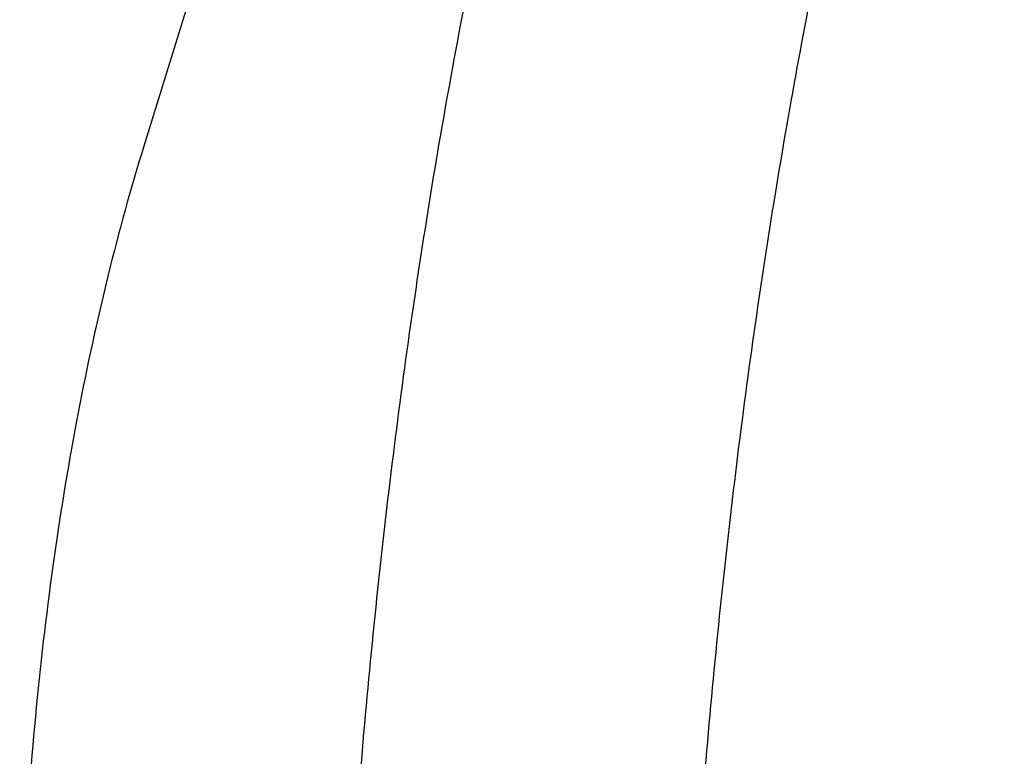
# Model space of a CAD drawing. Header units: millimetres. Extents: x 0 to 594, y 0 to 420.
# Tile 192 of 256: x 503.273 to 504.589, y 331.458 to 332.444. Entities that reach past the tile are written whole.
import ezdxf

# ---------------------------------------------------------------- set-up
doc = ezdxf.new("R2010")
doc.units = ezdxf.units.MM
doc.header["$LTSCALE"] = 32.67
doc.layers.get('0').update_dxf_attribs({"linetype": 'CONTINUOUS'})

msp = doc.modelspace()

# ---------------------------------------------------------------- linework, layer by layer
at = {"color": 7, "linetype": 'CONTINUOUS'}
msp.add_line((504.27531, 334.97988), (503.43921, 332.27426), dxfattribs=at)
for points, knots in [([(505.36716, 334.85023), (505.32881, 334.85022), (505.23691, 334.8421), (505.09311, 334.7986), (504.94007, 334.71443), (504.79176, 334.59495), (504.64901, 334.44148), (504.51268, 334.25536), (504.38373, 334.03808), (504.26314, 333.79139), (504.15188, 333.51732), (504.05089, 333.21813), (503.96101, 332.89632), (503.88301, 332.55461), (503.81756, 332.19588), (503.76521, 331.82316), (503.72643, 331.43963), (503.70154, 331.04853), (503.69075, 330.6532), (503.69416, 330.25699), (503.71175, 329.86328), (503.74335, 329.47541), (503.7887, 329.09667), (503.84741, 328.73029), (503.91896, 328.37936), (504.00276, 328.04687), (504.07508, 327.81074), (504.11828, 327.68562), (504.12616, 327.66329)], [0, 0, 0, 0, 0.014618, 0.0350229, 0.0569241, 0.0809408, 0.1074824, 0.1367792, 0.1689208, 0.2038901, 0.2415882, 0.2818526, 0.32447, 0.3691867, 0.4157164, 0.4637464, 0.5129434, 0.5629591, 0.6134345, 0.664005, 0.7143048, 0.7639713, 0.8126502, 0.8599996, 0.9056956, 0.9494374, 0.9909533, 1, 1, 1, 1]), ([(505.64103, 334.82344), (505.61336, 334.81547), (505.53189, 334.78664), (505.4006, 334.71443), (505.25229, 334.59495), (505.10954, 334.44148), (504.97321, 334.25536), (504.84426, 334.03808), (504.72367, 333.79139), (504.61241, 333.51732), (504.51142, 333.21813), (504.42154, 332.89632), (504.34354, 332.55461), (504.27809, 332.19588), (504.22574, 331.82316), (504.18696, 331.43963), (504.16207, 331.04853), (504.15128, 330.6532), (504.15417, 330.31782), (504.16155, 330.11473), (504.16482, 330.04396)], [0, 0, 0, 0, 0.016462, 0.049296, 0.0853014, 0.1250923, 0.1690137, 0.2172, 0.2696255, 0.326142, 0.3865058, 0.4503973, 0.5174361, 0.5871928, 0.6591986, 0.7329542, 0.8079371, 0.8836092, 0.9594239, 1, 1, 1, 1]), ([(503.43921, 332.27426), (503.42167, 332.21751), (503.38928, 332.09959), (503.34953, 331.91627), (503.31762, 331.72329), (503.29388, 331.52276), (503.27858, 331.3169), (503.27413, 331.17797), (503.27333, 331.10816)], [0, 0, 0, 0, 0.1508076, 0.3102577, 0.4760495, 0.6472147, 0.8227588, 1, 1, 1, 1])]:
    msp.add_open_spline(points, degree=3, knots=knots, dxfattribs=at)

doc.saveas('drawing.dxf')
